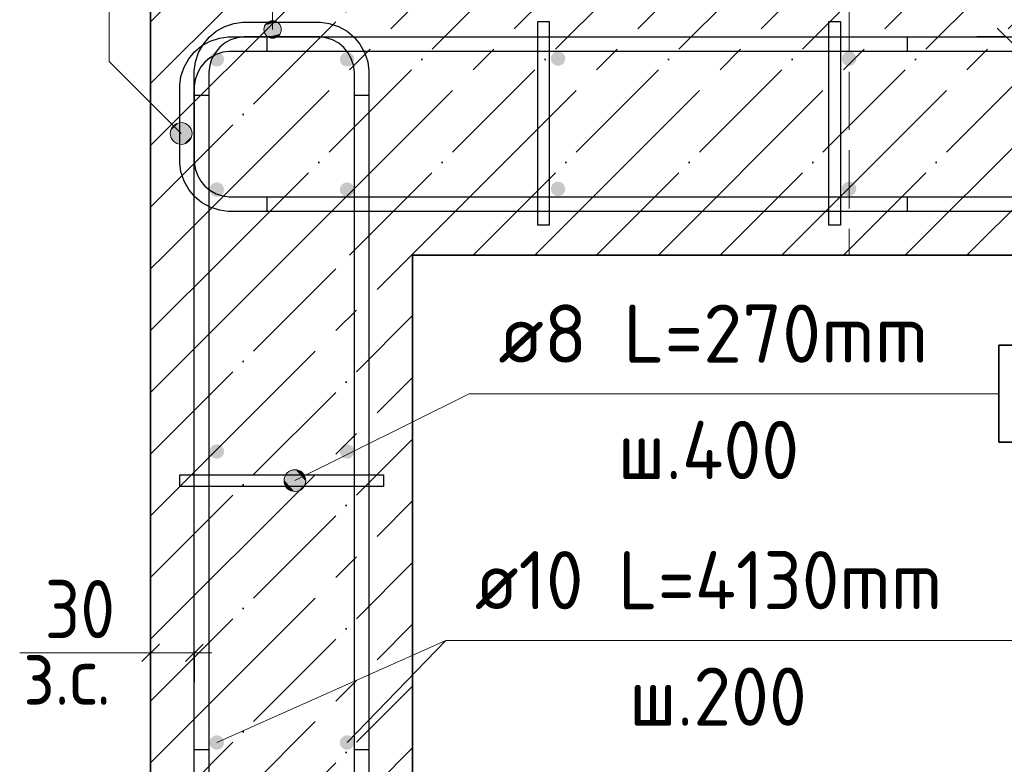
# Model space of a CAD drawing. Header units: millimetres. Extents: x -49773 to 2322955, y -3321 to 58485.
# Tile 218 of 256: x 931058 to 934442, y 32754 to 35312. Entities that reach past the tile are written whole.
import ezdxf

# ---------------------------------------------------------------- set-up
doc = ezdxf.new("R2010")
doc.units = ezdxf.units.MM
for name, pattern in [('______11', [500, 400, -50, 0, -50]), ('______2', [270, 200, -70]), ('______5', [1100, 800, -100, 100, -100])]:
    doc.linetypes.add(name, pattern=pattern)
for name, color, linetype, lineweight in [('Standard', 7, 'Continuous', 25), ('Арм.стержн. Арматура края', 96, 'Continuous', 35), ('Арм.стержн. вертикальными 1', 22, 'Continuous', 35), ('Арм.стержн.горизонт. 1', 180, 'Continuous', 35), ('Размерная линия_ общее_1', 7, 'Continuous', 13), ('Стена_ общее', 7, 'Continuous', 35)]:
    doc.layers.add(name, color=color, linetype=linetype, lineweight=lineweight)
doc.layers.add('Арм.стержн.Стяжки', color=7, linetype='Continuous', lineweight=35, true_color=0x501e0f)
doc.layers.add('Осевая линия_ общее', color=7, linetype='______5', lineweight=13, true_color=0xa0a0a0)
doc.styles.add('ISOCPEUR', font='txt')

msp = doc.modelspace()

# ---------------------------------------------------------------- hatches: boundary and pattern name
at = {"layer": 'Standard', "linetype": 'Continuous', "lineweight": 13, "transparency": 33554687}
for points in [[(931587, 34894.9), (931623, 34957.5), (931577.4, 34911.9)], [(931577.4, 34911.9), (931623, 34957.5), (931603.9, 34957.5)], [(931577.4, 34911.9), (931603.9, 34957.5), (931577.4, 34931)], [(931577.4, 34931), (931603.9, 34957.5), (931587, 34948)], [(931587, 34894.9), (931640, 34948), (931623, 34957.5)], [(931603.9, 34885.4), (931640, 34948), (931587, 34894.9)], [(931603.9, 34885.4), (931649.5, 34931), (931640, 34948)], [(931623, 34885.4), (931649.5, 34931), (931603.9, 34885.4)], [(931623, 34885.4), (931649.5, 34911.9), (931649.5, 34931)], [(931649.5, 34911.9), (931623, 34885.4), (931640, 34894.9)]]:
    msp.add_hatch(color=7, dxfattribs=at).paths.add_polyline_path(points)
at = {"layer": 'Арм.стержн. Арматура края', "linetype": 'Continuous', "lineweight": 13, "transparency": 33554687}
for points in [[(931953.3, 35293.5), (931901.7, 35293.5), (931897.5, 35278.5)], [(931953.3, 35293.5), (931897.5, 35278.5), (931957.5, 35278.5)], [(931942.5, 35304.3), (931912.5, 35304.3), (931901.7, 35293.5)], [(931942.5, 35304.3), (931901.7, 35293.5), (931953.3, 35293.5)], [(931912.5, 35304.3), (931942.5, 35304.3), (931927.5, 35308.5)], [(931957.5, 35278.5), (931897.5, 35278.5), (931901.7, 35263.5)], [(931957.5, 35278.5), (931901.7, 35263.5), (931953.3, 35263.5)], [(931953.3, 35263.5), (931901.7, 35263.5), (931912.5, 35252.7)], [(931953.3, 35263.5), (931912.5, 35252.7), (931942.5, 35252.7)], [(931942.5, 35252.7), (931912.5, 35252.7), (931927.5, 35248.5)]]:
    msp.add_hatch(color=7, dxfattribs=at).paths.add_polyline_path(points)
at = {"layer": 'Арм.стержн. вертикальными 1', "linetype": 'Continuous', "lineweight": 50, "transparency": 33554687}
for points in [[(931760.8, 35176.1), (931758.9, 35185.6), (931753.5, 35193.7), (931745.4, 35199.1), (931735.8, 35201.1), (931726.2, 35199.1), (931718.1, 35193.7), (931712.7, 35185.6), (931710.8, 35176.1), (931712.7, 35166.5), (931718.1, 35158.4), (931726.2, 35153), (931735.8, 35151.1), (931745.4, 35153), (931753.5, 35158.4), (931758.9, 35166.5)], [(932208.5, 35176.1), (932206.5, 35185.6), (932201.1, 35193.7), (932193, 35199.1), (932183.4, 35201.1), (932173.9, 35199.1), (932165.8, 35193.7), (932160.3, 35185.6), (932158.4, 35176.1), (932160.3, 35166.5), (932165.8, 35158.4), (932173.9, 35153), (932183.4, 35151.1), (932193, 35153), (932201.1, 35158.4), (932206.5, 35166.5)], [(932933.4, 35178.5), (932931.5, 35188.1), (932926.1, 35196.2), (932918, 35201.6), (932908.5, 35203.5), (932898.9, 35201.6), (932890.8, 35196.2), (932885.4, 35188.1), (932883.4, 35178.5), (932885.4, 35169), (932890.8, 35160.9), (932898.9, 35155.4), (932908.5, 35153.5), (932918, 35155.4), (932926.1, 35160.9), (932931.5, 35169)], [(933933.4, 35178.5), (933931.5, 35188.1), (933926.1, 35196.2), (933918, 35201.6), (933908.4, 35203.5), (933898.9, 35201.6), (933890.8, 35196.2), (933885.4, 35188.1), (933883.4, 35178.5), (933885.4, 35169), (933890.8, 35160.9), (933898.9, 35155.4), (933908.4, 35153.5), (933918, 35155.4), (933926.1, 35160.9), (933931.5, 35169)], [(931760.8, 34728.4), (931758.9, 34738), (931753.5, 34746.1), (931745.4, 34751.5), (931735.8, 34753.4), (931726.2, 34751.5), (931718.1, 34746.1), (931712.7, 34738), (931710.8, 34728.4), (931712.7, 34718.8), (931718.1, 34710.7), (931726.2, 34705.3), (931735.8, 34703.4), (931745.4, 34705.3), (931753.5, 34710.7), (931758.9, 34718.8)], [(932208.5, 34728.4), (932206.5, 34738), (932201.1, 34746.1), (932193, 34751.5), (932183.4, 34753.4), (932173.9, 34751.5), (932165.8, 34746.1), (932160.3, 34738), (932158.4, 34728.4), (932160.3, 34718.8), (932165.8, 34710.7), (932173.9, 34705.3), (932183.4, 34703.4), (932193, 34705.3), (932201.1, 34710.7), (932206.5, 34718.8)], [(932933.4, 34730.9), (932931.5, 34740.5), (932926.1, 34748.6), (932918, 34754), (932908.5, 34755.9), (932898.9, 34754), (932890.8, 34748.6), (932885.4, 34740.5), (932883.4, 34730.9), (932885.4, 34721.3), (932890.8, 34713.2), (932898.9, 34707.8), (932908.5, 34705.9), (932918, 34707.8), (932926.1, 34713.2), (932931.5, 34721.3)], [(933933.4, 34730.9), (933931.5, 34740.5), (933926.1, 34748.6), (933918, 34754), (933908.4, 34755.9), (933898.9, 34754), (933890.8, 34748.6), (933885.4, 34740.5), (933883.4, 34730.9), (933885.4, 34721.3), (933890.8, 34713.2), (933898.9, 34707.8), (933908.4, 34705.9), (933918, 34707.8), (933926.1, 34713.2), (933931.5, 34721.3)], [(931760.8, 33828.5), (931758.9, 33838.1), (931753.5, 33846.2), (931745.4, 33851.6), (931735.8, 33853.5), (931726.2, 33851.6), (931718.1, 33846.2), (931712.7, 33838.1), (931710.8, 33828.5), (931712.7, 33819), (931718.1, 33810.9), (931726.2, 33805.4), (931735.8, 33803.5), (931745.4, 33805.4), (931753.5, 33810.9), (931758.9, 33819)], [(932208.5, 33828.5), (932206.5, 33838.1), (932201.1, 33846.2), (932193, 33851.6), (932183.4, 33853.5), (932173.9, 33851.6), (932165.8, 33846.2), (932160.3, 33838.1), (932158.4, 33828.5), (932160.3, 33819), (932165.8, 33810.9), (932173.9, 33805.4), (932183.4, 33803.5), (932193, 33805.4), (932201.1, 33810.9), (932206.5, 33819)], [(931760.8, 32828.5), (931758.9, 32838.1), (931753.5, 32846.2), (931745.4, 32851.6), (931735.8, 32853.5), (931726.2, 32851.6), (931718.1, 32846.2), (931712.7, 32838.1), (931710.8, 32828.5), (931712.7, 32819), (931718.1, 32810.9), (931726.2, 32805.4), (931735.8, 32803.5), (931745.4, 32805.4), (931753.5, 32810.9), (931758.9, 32819)], [(932208.5, 32828.5), (932206.5, 32838.1), (932201.1, 32846.2), (932193, 32851.6), (932183.4, 32853.5), (932173.9, 32851.6), (932165.8, 32846.2), (932160.3, 32838.1), (932158.4, 32828.5), (932160.3, 32819), (932165.8, 32810.9), (932173.9, 32805.4), (932183.4, 32803.5), (932193, 32805.4), (932201.1, 32810.9), (932206.5, 32819)]]:
    msp.add_hatch(color=4, dxfattribs=at).paths.add_polyline_path(points)
at = {"layer": 'Арм.стержн.Стяжки', "linetype": 'Continuous', "lineweight": 13, "transparency": 33554687}
for points in [[(932001.8, 33691.3), (931973, 33749.1), (931966.9, 33731)], [(932020.9, 33695), (931987.4, 33762.1), (931973, 33749.1)], [(932020.9, 33695), (931973, 33749.1), (932001.8, 33691.3)], [(932035.3, 33708), (932006.5, 33765.8), (931987.4, 33762.1)], [(932035.3, 33708), (931987.4, 33762.1), (932020.9, 33695)], [(932041.4, 33726.2), (932024.7, 33759.7), (932006.5, 33765.8)], [(932041.4, 33726.2), (932006.5, 33765.8), (932035.3, 33708)], [(932024.7, 33759.7), (932041.4, 33726.2), (932037.7, 33745.3)], [(932001.8, 33691.3), (931966.9, 33731), (931983.6, 33697.4)], [(931983.6, 33697.4), (931966.9, 33731), (931970.6, 33711.8)]]:
    msp.add_hatch(color=7, dxfattribs=at).paths.add_polyline_path(points)

# ---------------------------------------------------------------- linework, layer by layer
at = {"layer": 'Standard', "color": 253, "linetype": '______11', "lineweight": 35, "true_color": 0xababab, "transparency": 33554687}
for p, q in [((931508.5, 35092.5), (931819.5, 35403.5)), ((931508.5, 34668.2), (932243.8, 35403.5)), ((931768, 34503.5), (932668, 35403.5)), ((932192.3, 34503.5), (933092.3, 35403.5)), ((932616.6, 34503.5), (933516.6, 35403.5)), ((933040.8, 34503.5), (933940.8, 35403.5)), ((933465.1, 34503.5), (934365.1, 35403.5)), ((933889.4, 34503.5), (934789.4, 35403.5)), ((934313.6, 34503.5), (935208.7, 35398.6)), ((931508.5, 33819.7), (932192.3, 34503.5)), ((931508.5, 34244), (931768, 34503.5)), ((931508.5, 33395.4), (932408.5, 34295.4)), ((931508.5, 32971.2), (932408.5, 33871.2)), ((931508.5, 32546.9), (932408.5, 33446.9)), ((931508.5, 32122.6), (932408.5, 33022.6))]:
    msp.add_line(p, q, dxfattribs=at)
at = {"layer": 'Standard', "color": 253, "linetype": '______5', "lineweight": 35, "true_color": 0xababab, "transparency": 33554687}
for p, q in [((931508.5, 35304.6), (931607.4, 35403.5)), ((931508.5, 34880.3), (932031.6, 35403.5)), ((931555.9, 34503.5), (932455.9, 35403.5)), ((931980.2, 34503.5), (932880.2, 35403.5)), ((932404.4, 34503.5), (933304.4, 35403.5)), ((932828.7, 34503.5), (933728.7, 35403.5)), ((933253, 34503.5), (934153, 35403.5)), ((933677.2, 34503.5), (934577.2, 35403.5)), ((934101.5, 34503.5), (935001.5, 35403.5)), ((931508.5, 33607.6), (932404.4, 34503.5)), ((931508.5, 34031.8), (931980.2, 34503.5)), ((931508.5, 34456.1), (931555.9, 34503.5)), ((931508.5, 33183.3), (932408.5, 34083.3)), ((931508.5, 32759), (932408.5, 33659)), ((931508.5, 32334.8), (932408.5, 33234.8)), ((931508.5, 31910.5), (932408.5, 32810.5))]:
    msp.add_line(p, q, dxfattribs=at)
at = {"layer": 'Standard', "color": 7, "linetype": 'Continuous', "lineweight": 35, "transparency": 33554687}
for p, q in [((931508.5, 35403.5), (931508.5, 34503.5)), ((931508.5, 34503.5), (931508.5, 31347.9)), ((932408.5, 34503.5), (935208.7, 34503.5)), ((932408.5, 31347.9), (932408.5, 34503.5))]:
    msp.add_line(p, q, dxfattribs=at)
at = {"layer": 'Standard', "color": 7, "linetype": 'Continuous', "lineweight": 13, "transparency": 33554687}
for p, q in [((931587, 34948), (931587, 34948)), ((931640, 34948), (931640, 34948)), ((931587, 34894.9), (931587, 34894.9)), ((931640, 34894.9), (931640, 34894.9)), ((931508.5, 33137.1), (931058.4, 33137.1))]:
    msp.add_line(p, q, dxfattribs=at)
msp.add_lwpolyline([(931613.5, 34921.4), (931366, 35168.9), (931366, 36107.1), (931927.5, 36107.1)], dxfattribs=at)
msp.add_circle((931613.5, 34921.4), 37.5, dxfattribs=at)
at = {"layer": 'Арм.стержн. Арматура края', "color": 7, "linetype": 'Continuous', "lineweight": 13, "transparency": 33554687}
for p, q in [((931927.5, 36107.1), (931927.5, 35278.5)), ((931927.5, 35308.5), (931927.5, 35308.5)), ((931897.5, 35278.5), (931897.5, 35278.5)), ((931957.5, 35278.5), (931957.5, 35278.5)), ((931927.5, 35248.5), (931927.5, 35248.5))]:
    msp.add_line(p, q, dxfattribs=at)
at = {"layer": 'Арм.стержн. Арматура края', "color": 4, "linetype": 'Continuous', "lineweight": 25, "transparency": 33554687}
for points in [[(931658.4, 32803.5), (931658.4, 35136.8), (931662.7, 35167.3), (931673.2, 35199.1), (931689.5, 35228.3), (931709.6, 35252.4), (931733.7, 35272.5), (931762.9, 35288.8), (931794.7, 35299.3), (931825.2, 35303.5), (932091.7, 35303.5), (932122.2, 35299.3), (932154, 35288.8), (932183.2, 35272.5), (932207.3, 35252.4), (932227.4, 35228.3), (932243.7, 35199.1), (932254.2, 35167.3), (932258.4, 35136.8), (932258.4, 32803.5), (932208.4, 32803.5), (932208.4, 35133.3), (932205.3, 35155.9), (932197.8, 35178.8), (932186, 35199.8), (932171.8, 35216.9), (932154.7, 35231.1), (932133.7, 35242.8), (932110.8, 35250.4), (932088.3, 35253.5), (931828.6, 35253.5), (931806, 35250.4), (931783.2, 35242.8), (931762.2, 35231.1), (931745.1, 35216.9), (931730.9, 35199.8), (931719.1, 35178.8), (931711.6, 35155.9), (931708.4, 35133.3), (931708.4, 32803.5), (931658.4, 32803.5)], [(931658.4, 32803.5), (931658.4, 35136.8), (931662.7, 35167.3), (931673.2, 35199.1), (931689.5, 35228.3), (931709.6, 35252.4), (931733.7, 35272.5), (931762.9, 35288.8), (931794.7, 35299.3), (931825.2, 35303.5), (932091.7, 35303.5), (932122.2, 35299.3), (932154, 35288.8), (932183.2, 35272.5), (932207.3, 35252.4), (932227.4, 35228.3), (932243.7, 35199.1), (932254.2, 35167.3), (932258.4, 35136.8), (932258.4, 32803.5), (932208.4, 32803.5), (932208.4, 35133.3), (932205.3, 35155.9), (932197.8, 35178.8), (932186, 35199.8), (932171.8, 35216.9), (932154.7, 35231.1), (932133.7, 35242.8), (932110.8, 35250.4), (932088.3, 35253.5), (931828.6, 35253.5), (931806, 35250.4), (931783.2, 35242.8), (931762.2, 35231.1), (931745.1, 35216.9), (931730.9, 35199.8), (931719.1, 35178.8), (931711.6, 35155.9), (931708.4, 35133.3), (931708.4, 32803.5), (931658.4, 32803.5)], [(931658.4, 32803.5), (931658.4, 35136.8), (931662.7, 35167.3), (931673.2, 35199.1), (931689.5, 35228.3), (931709.6, 35252.4), (931733.7, 35272.5), (931762.9, 35288.8), (931794.7, 35299.3), (931825.2, 35303.5), (932091.7, 35303.5), (932122.2, 35299.3), (932154, 35288.8), (932183.2, 35272.5), (932207.3, 35252.4), (932227.4, 35228.3), (932243.7, 35199.1), (932254.2, 35167.3), (932258.4, 35136.8), (932258.4, 32803.5), (932208.4, 32803.5), (932208.4, 35133.3), (932205.3, 35155.9), (932197.8, 35178.8), (932186, 35199.8), (932171.8, 35216.9), (932154.7, 35231.1), (932133.7, 35242.8), (932110.8, 35250.4), (932088.3, 35253.5), (931828.6, 35253.5), (931806, 35250.4), (931783.2, 35242.8), (931762.2, 35231.1), (931745.1, 35216.9), (931730.9, 35199.8), (931719.1, 35178.8), (931711.6, 35155.9), (931708.4, 35133.3), (931708.4, 32803.5), (931658.4, 32803.5)], [(931658.4, 32803.5), (931658.4, 35136.8), (931662.7, 35167.3), (931673.2, 35199.1), (931689.5, 35228.3), (931709.6, 35252.4), (931733.7, 35272.5), (931762.9, 35288.8), (931794.7, 35299.3), (931825.2, 35303.5), (932091.7, 35303.5), (932122.2, 35299.3), (932154, 35288.8), (932183.2, 35272.5), (932207.3, 35252.4), (932227.4, 35228.3), (932243.7, 35199.1), (932254.2, 35167.3), (932258.4, 35136.8), (932258.4, 32803.5), (932208.4, 32803.5), (932208.4, 35133.3), (932205.3, 35155.9), (932197.8, 35178.8), (932186, 35199.8), (932171.8, 35216.9), (932154.7, 35231.1), (932133.7, 35242.8), (932110.8, 35250.4), (932088.3, 35253.5), (931828.6, 35253.5), (931806, 35250.4), (931783.2, 35242.8), (931762.2, 35231.1), (931745.1, 35216.9), (931730.9, 35199.8), (931719.1, 35178.8), (931711.6, 35155.9), (931708.4, 35133.3), (931708.4, 32803.5), (931658.4, 32803.5)], [(931658.4, 32803.5), (931658.4, 35136.8), (931662.7, 35167.3), (931673.2, 35199.1), (931689.5, 35228.3), (931709.6, 35252.4), (931733.7, 35272.5), (931762.9, 35288.8), (931794.7, 35299.3), (931825.2, 35303.5), (932091.7, 35303.5), (932122.2, 35299.3), (932154, 35288.8), (932183.2, 35272.5), (932207.3, 35252.4), (932227.4, 35228.3), (932243.7, 35199.1), (932254.2, 35167.3), (932258.4, 35136.8), (932258.4, 32803.5), (932208.4, 32803.5), (932208.4, 35133.3), (932205.3, 35155.9), (932197.8, 35178.8), (932186, 35199.8), (932171.8, 35216.9), (932154.7, 35231.1), (932133.7, 35242.8), (932110.8, 35250.4), (932088.3, 35253.5), (931828.6, 35253.5), (931806, 35250.4), (931783.2, 35242.8), (931762.2, 35231.1), (931745.1, 35216.9), (931730.9, 35199.8), (931719.1, 35178.8), (931711.6, 35155.9), (931708.4, 35133.3), (931708.4, 32803.5), (931658.4, 32803.5)], [(931658.4, 32803.5), (931658.4, 35136.8), (931662.7, 35167.3), (931673.2, 35199.1), (931689.5, 35228.3), (931709.6, 35252.4), (931733.7, 35272.5), (931762.9, 35288.8), (931794.7, 35299.3), (931825.2, 35303.5), (932091.7, 35303.5), (932122.2, 35299.3), (932154, 35288.8), (932183.2, 35272.5), (932207.3, 35252.4), (932227.4, 35228.3), (932243.7, 35199.1), (932254.2, 35167.3), (932258.4, 35136.8), (932258.4, 32803.5), (932208.4, 32803.5), (932208.4, 35133.3), (932205.3, 35155.9), (932197.8, 35178.8), (932186, 35199.8), (932171.8, 35216.9), (932154.7, 35231.1), (932133.7, 35242.8), (932110.8, 35250.4), (932088.3, 35253.5), (931828.6, 35253.5), (931806, 35250.4), (931783.2, 35242.8), (931762.2, 35231.1), (931745.1, 35216.9), (931730.9, 35199.8), (931719.1, 35178.8), (931711.6, 35155.9), (931708.4, 35133.3), (931708.4, 32803.5), (931658.4, 32803.5)], [(931658.4, 32803.5), (931658.4, 35136.8), (931662.7, 35167.3), (931673.2, 35199.1), (931689.5, 35228.3), (931709.6, 35252.4), (931733.7, 35272.5), (931762.9, 35288.8), (931794.7, 35299.3), (931825.2, 35303.5), (932091.7, 35303.5), (932122.2, 35299.3), (932154, 35288.8), (932183.2, 35272.5), (932207.3, 35252.4), (932227.4, 35228.3), (932243.7, 35199.1), (932254.2, 35167.3), (932258.4, 35136.8), (932258.4, 32803.5), (932208.4, 32803.5), (932208.4, 35133.3), (932205.3, 35155.9), (932197.8, 35178.8), (932186, 35199.8), (932171.8, 35216.9), (932154.7, 35231.1), (932133.7, 35242.8), (932110.8, 35250.4), (932088.3, 35253.5), (931828.6, 35253.5), (931806, 35250.4), (931783.2, 35242.8), (931762.2, 35231.1), (931745.1, 35216.9), (931730.9, 35199.8), (931719.1, 35178.8), (931711.6, 35155.9), (931708.4, 35133.3), (931708.4, 32803.5), (931658.4, 32803.5)], [(931658.4, 32803.5), (931658.4, 35136.8), (931662.7, 35167.3), (931673.2, 35199.1), (931689.5, 35228.3), (931709.6, 35252.4), (931733.7, 35272.5), (931762.9, 35288.8), (931794.7, 35299.3), (931825.2, 35303.5), (932091.7, 35303.5), (932122.2, 35299.3), (932154, 35288.8), (932183.2, 35272.5), (932207.3, 35252.4), (932227.4, 35228.3), (932243.7, 35199.1), (932254.2, 35167.3), (932258.4, 35136.8), (932258.4, 32803.5), (932208.4, 32803.5), (932208.4, 35133.3), (932205.3, 35155.9), (932197.8, 35178.8), (932186, 35199.8), (932171.8, 35216.9), (932154.7, 35231.1), (932133.7, 35242.8), (932110.8, 35250.4), (932088.3, 35253.5), (931828.6, 35253.5), (931806, 35250.4), (931783.2, 35242.8), (931762.2, 35231.1), (931745.1, 35216.9), (931730.9, 35199.8), (931719.1, 35178.8), (931711.6, 35155.9), (931708.4, 35133.3), (931708.4, 32803.5), (931658.4, 32803.5)], [(931658.4, 32803.5), (931658.4, 35136.8), (931662.7, 35167.3), (931673.2, 35199.1), (931689.5, 35228.3), (931709.6, 35252.4), (931733.7, 35272.5), (931762.9, 35288.8), (931794.7, 35299.3), (931825.2, 35303.5), (932091.7, 35303.5), (932122.2, 35299.3), (932154, 35288.8), (932183.2, 35272.5), (932207.3, 35252.4), (932227.4, 35228.3), (932243.7, 35199.1), (932254.2, 35167.3), (932258.4, 35136.8), (932258.4, 32803.5), (932208.4, 32803.5), (932208.4, 35133.3), (932205.3, 35155.9), (932197.8, 35178.8), (932186, 35199.8), (932171.8, 35216.9), (932154.7, 35231.1), (932133.7, 35242.8), (932110.8, 35250.4), (932088.3, 35253.5), (931828.6, 35253.5), (931806, 35250.4), (931783.2, 35242.8), (931762.2, 35231.1), (931745.1, 35216.9), (931730.9, 35199.8), (931719.1, 35178.8), (931711.6, 35155.9), (931708.4, 35133.3), (931708.4, 32803.5), (931658.4, 32803.5)], [(931658.4, 32803.5), (931658.4, 35136.8), (931662.7, 35167.3), (931673.2, 35199.1), (931689.5, 35228.3), (931709.6, 35252.4), (931733.7, 35272.5), (931762.9, 35288.8), (931794.7, 35299.3), (931825.2, 35303.5), (932091.7, 35303.5), (932122.2, 35299.3), (932154, 35288.8), (932183.2, 35272.5), (932207.3, 35252.4), (932227.4, 35228.3), (932243.7, 35199.1), (932254.2, 35167.3), (932258.4, 35136.8), (932258.4, 32803.5), (932208.4, 32803.5), (932208.4, 35133.3), (932205.3, 35155.9), (932197.8, 35178.8), (932186, 35199.8), (932171.8, 35216.9), (932154.7, 35231.1), (932133.7, 35242.8), (932110.8, 35250.4), (932088.3, 35253.5), (931828.6, 35253.5), (931806, 35250.4), (931783.2, 35242.8), (931762.2, 35231.1), (931745.1, 35216.9), (931730.9, 35199.8), (931719.1, 35178.8), (931711.6, 35155.9), (931708.4, 35133.3), (931708.4, 32803.5), (931658.4, 32803.5)], [(931658.4, 32803.5), (931658.4, 35136.8), (931662.7, 35167.3), (931673.2, 35199.1), (931689.5, 35228.3), (931709.6, 35252.4), (931733.7, 35272.5), (931762.9, 35288.8), (931794.7, 35299.3), (931825.2, 35303.5), (932091.7, 35303.5), (932122.2, 35299.3), (932154, 35288.8), (932183.2, 35272.5), (932207.3, 35252.4), (932227.4, 35228.3), (932243.7, 35199.1), (932254.2, 35167.3), (932258.4, 35136.8), (932258.4, 32803.5), (932208.4, 32803.5), (932208.4, 35133.3), (932205.3, 35155.9), (932197.8, 35178.8), (932186, 35199.8), (932171.8, 35216.9), (932154.7, 35231.1), (932133.7, 35242.8), (932110.8, 35250.4), (932088.3, 35253.5), (931828.6, 35253.5), (931806, 35250.4), (931783.2, 35242.8), (931762.2, 35231.1), (931745.1, 35216.9), (931730.9, 35199.8), (931719.1, 35178.8), (931711.6, 35155.9), (931708.4, 35133.3), (931708.4, 32803.5), (931658.4, 32803.5)], [(931658.4, 32803.5), (931658.4, 35136.8), (931662.7, 35167.3), (931673.2, 35199.1), (931689.5, 35228.3), (931709.6, 35252.4), (931733.7, 35272.5), (931762.9, 35288.8), (931794.7, 35299.3), (931825.2, 35303.5), (932091.7, 35303.5), (932122.2, 35299.3), (932154, 35288.8), (932183.2, 35272.5), (932207.3, 35252.4), (932227.4, 35228.3), (932243.7, 35199.1), (932254.2, 35167.3), (932258.4, 35136.8), (932258.4, 32803.5), (932208.4, 32803.5), (932208.4, 35133.3), (932205.3, 35155.9), (932197.8, 35178.8), (932186, 35199.8), (932171.8, 35216.9), (932154.7, 35231.1), (932133.7, 35242.8), (932110.8, 35250.4), (932088.3, 35253.5), (931828.6, 35253.5), (931806, 35250.4), (931783.2, 35242.8), (931762.2, 35231.1), (931745.1, 35216.9), (931730.9, 35199.8), (931719.1, 35178.8), (931711.6, 35155.9), (931708.4, 35133.3), (931708.4, 32803.5), (931658.4, 32803.5)], [(931658.4, 32803.5), (931658.4, 35136.8), (931662.7, 35167.3), (931673.2, 35199.1), (931689.5, 35228.3), (931709.6, 35252.4), (931733.7, 35272.5), (931762.9, 35288.8), (931794.7, 35299.3), (931825.2, 35303.5), (932091.7, 35303.5), (932122.2, 35299.3), (932154, 35288.8), (932183.2, 35272.5), (932207.3, 35252.4), (932227.4, 35228.3), (932243.7, 35199.1), (932254.2, 35167.3), (932258.4, 35136.8), (932258.4, 32803.5), (932208.4, 32803.5), (932208.4, 35133.3), (932205.3, 35155.9), (932197.8, 35178.8), (932186, 35199.8), (932171.8, 35216.9), (932154.7, 35231.1), (932133.7, 35242.8), (932110.8, 35250.4), (932088.3, 35253.5), (931828.6, 35253.5), (931806, 35250.4), (931783.2, 35242.8), (931762.2, 35231.1), (931745.1, 35216.9), (931730.9, 35199.8), (931719.1, 35178.8), (931711.6, 35155.9), (931708.4, 35133.3), (931708.4, 32803.5), (931658.4, 32803.5)], [(934108.4, 35203.5), (931778.6, 35203.5), (931756, 35200.4), (931733.1, 35192.9), (931712.2, 35181.1), (931695.1, 35166.9), (931680.9, 35149.8), (931669.1, 35128.8), (931661.6, 35105.9), (931658.4, 35083.4), (931658.4, 34823.7), (931661.6, 34801.1), (931669.1, 34778.2), (931680.9, 34757.3), (931695.1, 34740.2), (931712.2, 34726), (931733.1, 34714.2), (931756, 34706.7), (931778.6, 34703.5), (934108.4, 34703.5), (934108.4, 34653.5), (931775.2, 34653.5), (931744.7, 34657.8), (931712.9, 34668.3), (931683.7, 34684.6), (931659.6, 34704.7), (931639.5, 34728.8), (931623.2, 34758), (931612.7, 34789.8), (931608.4, 34820.3), (931608.4, 35086.8), (931612.7, 35117.3), (931623.2, 35149.1), (931639.5, 35178.3), (931659.6, 35202.4), (931683.7, 35222.5), (931712.9, 35238.8), (931744.7, 35249.3), (931775.2, 35253.5), (934108.4, 35253.5), (934108.4, 35203.5)], [(934108.4, 35203.5), (931778.6, 35203.5), (931756, 35200.4), (931733.1, 35192.9), (931712.2, 35181.1), (931695.1, 35166.9), (931680.9, 35149.8), (931669.1, 35128.8), (931661.6, 35105.9), (931658.4, 35083.4), (931658.4, 34823.7), (931661.6, 34801.1), (931669.1, 34778.2), (931680.9, 34757.3), (931695.1, 34740.2), (931712.2, 34726), (931733.1, 34714.2), (931756, 34706.7), (931778.6, 34703.5), (934108.4, 34703.5), (934108.4, 34653.5), (931775.2, 34653.5), (931744.7, 34657.8), (931712.9, 34668.3), (931683.7, 34684.6), (931659.6, 34704.7), (931639.5, 34728.8), (931623.2, 34758), (931612.7, 34789.8), (931608.4, 34820.3), (931608.4, 35086.8), (931612.7, 35117.3), (931623.2, 35149.1), (931639.5, 35178.3), (931659.6, 35202.4), (931683.7, 35222.5), (931712.9, 35238.8), (931744.7, 35249.3), (931775.2, 35253.5), (934108.4, 35253.5), (934108.4, 35203.5)], [(934108.4, 35203.5), (931778.6, 35203.5), (931756, 35200.4), (931733.1, 35192.9), (931712.2, 35181.1), (931695.1, 35166.9), (931680.9, 35149.8), (931669.1, 35128.8), (931661.6, 35105.9), (931658.4, 35083.4), (931658.4, 34823.7), (931661.6, 34801.1), (931669.1, 34778.2), (931680.9, 34757.3), (931695.1, 34740.2), (931712.2, 34726), (931733.1, 34714.2), (931756, 34706.7), (931778.6, 34703.5), (934108.4, 34703.5), (934108.4, 34653.5), (931775.2, 34653.5), (931744.7, 34657.8), (931712.9, 34668.3), (931683.7, 34684.6), (931659.6, 34704.7), (931639.5, 34728.8), (931623.2, 34758), (931612.7, 34789.8), (931608.4, 34820.3), (931608.4, 35086.8), (931612.7, 35117.3), (931623.2, 35149.1), (931639.5, 35178.3), (931659.6, 35202.4), (931683.7, 35222.5), (931712.9, 35238.8), (931744.7, 35249.3), (931775.2, 35253.5), (934108.4, 35253.5), (934108.4, 35203.5)], [(934108.4, 35203.5), (931778.6, 35203.5), (931756, 35200.4), (931733.1, 35192.9), (931712.2, 35181.1), (931695.1, 35166.9), (931680.9, 35149.8), (931669.1, 35128.8), (931661.6, 35105.9), (931658.4, 35083.4), (931658.4, 34823.7), (931661.6, 34801.1), (931669.1, 34778.2), (931680.9, 34757.3), (931695.1, 34740.2), (931712.2, 34726), (931733.1, 34714.2), (931756, 34706.7), (931778.6, 34703.5), (934108.4, 34703.5), (934108.4, 34653.5), (931775.2, 34653.5), (931744.7, 34657.8), (931712.9, 34668.3), (931683.7, 34684.6), (931659.6, 34704.7), (931639.5, 34728.8), (931623.2, 34758), (931612.7, 34789.8), (931608.4, 34820.3), (931608.4, 35086.8), (931612.7, 35117.3), (931623.2, 35149.1), (931639.5, 35178.3), (931659.6, 35202.4), (931683.7, 35222.5), (931712.9, 35238.8), (931744.7, 35249.3), (931775.2, 35253.5), (934108.4, 35253.5), (934108.4, 35203.5)], [(934108.4, 35203.5), (931778.6, 35203.5), (931756, 35200.4), (931733.1, 35192.9), (931712.2, 35181.1), (931695.1, 35166.9), (931680.9, 35149.8), (931669.1, 35128.8), (931661.6, 35105.9), (931658.4, 35083.4), (931658.4, 34823.7), (931661.6, 34801.1), (931669.1, 34778.2), (931680.9, 34757.3), (931695.1, 34740.2), (931712.2, 34726), (931733.1, 34714.2), (931756, 34706.7), (931778.6, 34703.5), (934108.4, 34703.5), (934108.4, 34653.5), (931775.2, 34653.5), (931744.7, 34657.8), (931712.9, 34668.3), (931683.7, 34684.6), (931659.6, 34704.7), (931639.5, 34728.8), (931623.2, 34758), (931612.7, 34789.8), (931608.4, 34820.3), (931608.4, 35086.8), (931612.7, 35117.3), (931623.2, 35149.1), (931639.5, 35178.3), (931659.6, 35202.4), (931683.7, 35222.5), (931712.9, 35238.8), (931744.7, 35249.3), (931775.2, 35253.5), (934108.4, 35253.5), (934108.4, 35203.5)], [(934108.4, 35203.5), (931778.6, 35203.5), (931756, 35200.4), (931733.1, 35192.9), (931712.2, 35181.1), (931695.1, 35166.9), (931680.9, 35149.8), (931669.1, 35128.8), (931661.6, 35105.9), (931658.4, 35083.4), (931658.4, 34823.7), (931661.6, 34801.1), (931669.1, 34778.2), (931680.9, 34757.3), (931695.1, 34740.2), (931712.2, 34726), (931733.1, 34714.2), (931756, 34706.7), (931778.6, 34703.5), (934108.4, 34703.5), (934108.4, 34653.5), (931775.2, 34653.5), (931744.7, 34657.8), (931712.9, 34668.3), (931683.7, 34684.6), (931659.6, 34704.7), (931639.5, 34728.8), (931623.2, 34758), (931612.7, 34789.8), (931608.4, 34820.3), (931608.4, 35086.8), (931612.7, 35117.3), (931623.2, 35149.1), (931639.5, 35178.3), (931659.6, 35202.4), (931683.7, 35222.5), (931712.9, 35238.8), (931744.7, 35249.3), (931775.2, 35253.5), (934108.4, 35253.5), (934108.4, 35203.5)], [(934108.4, 35203.5), (931778.6, 35203.5), (931756, 35200.4), (931733.1, 35192.9), (931712.2, 35181.1), (931695.1, 35166.9), (931680.9, 35149.8), (931669.1, 35128.8), (931661.6, 35105.9), (931658.4, 35083.4), (931658.4, 34823.7), (931661.6, 34801.1), (931669.1, 34778.2), (931680.9, 34757.3), (931695.1, 34740.2), (931712.2, 34726), (931733.1, 34714.2), (931756, 34706.7), (931778.6, 34703.5), (934108.4, 34703.5), (934108.4, 34653.5), (931775.2, 34653.5), (931744.7, 34657.8), (931712.9, 34668.3), (931683.7, 34684.6), (931659.6, 34704.7), (931639.5, 34728.8), (931623.2, 34758), (931612.7, 34789.8), (931608.4, 34820.3), (931608.4, 35086.8), (931612.7, 35117.3), (931623.2, 35149.1), (931639.5, 35178.3), (931659.6, 35202.4), (931683.7, 35222.5), (931712.9, 35238.8), (931744.7, 35249.3), (931775.2, 35253.5), (934108.4, 35253.5), (934108.4, 35203.5)], [(934108.4, 35203.5), (931778.6, 35203.5), (931756, 35200.4), (931733.1, 35192.9), (931712.2, 35181.1), (931695.1, 35166.9), (931680.9, 35149.8), (931669.1, 35128.8), (931661.6, 35105.9), (931658.4, 35083.4), (931658.4, 34823.7), (931661.6, 34801.1), (931669.1, 34778.2), (931680.9, 34757.3), (931695.1, 34740.2), (931712.2, 34726), (931733.1, 34714.2), (931756, 34706.7), (931778.6, 34703.5), (934108.4, 34703.5), (934108.4, 34653.5), (931775.2, 34653.5), (931744.7, 34657.8), (931712.9, 34668.3), (931683.7, 34684.6), (931659.6, 34704.7), (931639.5, 34728.8), (931623.2, 34758), (931612.7, 34789.8), (931608.4, 34820.3), (931608.4, 35086.8), (931612.7, 35117.3), (931623.2, 35149.1), (931639.5, 35178.3), (931659.6, 35202.4), (931683.7, 35222.5), (931712.9, 35238.8), (931744.7, 35249.3), (931775.2, 35253.5), (934108.4, 35253.5), (934108.4, 35203.5)], [(934108.4, 35203.5), (931778.6, 35203.5), (931756, 35200.4), (931733.1, 35192.9), (931712.2, 35181.1), (931695.1, 35166.9), (931680.9, 35149.8), (931669.1, 35128.8), (931661.6, 35105.9), (931658.4, 35083.4), (931658.4, 34823.7), (931661.6, 34801.1), (931669.1, 34778.2), (931680.9, 34757.3), (931695.1, 34740.2), (931712.2, 34726), (931733.1, 34714.2), (931756, 34706.7), (931778.6, 34703.5), (934108.4, 34703.5), (934108.4, 34653.5), (931775.2, 34653.5), (931744.7, 34657.8), (931712.9, 34668.3), (931683.7, 34684.6), (931659.6, 34704.7), (931639.5, 34728.8), (931623.2, 34758), (931612.7, 34789.8), (931608.4, 34820.3), (931608.4, 35086.8), (931612.7, 35117.3), (931623.2, 35149.1), (931639.5, 35178.3), (931659.6, 35202.4), (931683.7, 35222.5), (931712.9, 35238.8), (931744.7, 35249.3), (931775.2, 35253.5), (934108.4, 35253.5), (934108.4, 35203.5)], [(934108.4, 35203.5), (931778.6, 35203.5), (931756, 35200.4), (931733.1, 35192.9), (931712.2, 35181.1), (931695.1, 35166.9), (931680.9, 35149.8), (931669.1, 35128.8), (931661.6, 35105.9), (931658.4, 35083.4), (931658.4, 34823.7), (931661.6, 34801.1), (931669.1, 34778.2), (931680.9, 34757.3), (931695.1, 34740.2), (931712.2, 34726), (931733.1, 34714.2), (931756, 34706.7), (931778.6, 34703.5), (934108.4, 34703.5), (934108.4, 34653.5), (931775.2, 34653.5), (931744.7, 34657.8), (931712.9, 34668.3), (931683.7, 34684.6), (931659.6, 34704.7), (931639.5, 34728.8), (931623.2, 34758), (931612.7, 34789.8), (931608.4, 34820.3), (931608.4, 35086.8), (931612.7, 35117.3), (931623.2, 35149.1), (931639.5, 35178.3), (931659.6, 35202.4), (931683.7, 35222.5), (931712.9, 35238.8), (931744.7, 35249.3), (931775.2, 35253.5), (934108.4, 35253.5), (934108.4, 35203.5)], [(934108.4, 35203.5), (931778.6, 35203.5), (931756, 35200.4), (931733.1, 35192.9), (931712.2, 35181.1), (931695.1, 35166.9), (931680.9, 35149.8), (931669.1, 35128.8), (931661.6, 35105.9), (931658.4, 35083.4), (931658.4, 34823.7), (931661.6, 34801.1), (931669.1, 34778.2), (931680.9, 34757.3), (931695.1, 34740.2), (931712.2, 34726), (931733.1, 34714.2), (931756, 34706.7), (931778.6, 34703.5), (934108.4, 34703.5), (934108.4, 34653.5), (931775.2, 34653.5), (931744.7, 34657.8), (931712.9, 34668.3), (931683.7, 34684.6), (931659.6, 34704.7), (931639.5, 34728.8), (931623.2, 34758), (931612.7, 34789.8), (931608.4, 34820.3), (931608.4, 35086.8), (931612.7, 35117.3), (931623.2, 35149.1), (931639.5, 35178.3), (931659.6, 35202.4), (931683.7, 35222.5), (931712.9, 35238.8), (931744.7, 35249.3), (931775.2, 35253.5), (934108.4, 35253.5), (934108.4, 35203.5)], [(934108.4, 35203.5), (931778.6, 35203.5), (931756, 35200.4), (931733.1, 35192.9), (931712.2, 35181.1), (931695.1, 35166.9), (931680.9, 35149.8), (931669.1, 35128.8), (931661.6, 35105.9), (931658.4, 35083.4), (931658.4, 34823.7), (931661.6, 34801.1), (931669.1, 34778.2), (931680.9, 34757.3), (931695.1, 34740.2), (931712.2, 34726), (931733.1, 34714.2), (931756, 34706.7), (931778.6, 34703.5), (934108.4, 34703.5), (934108.4, 34653.5), (931775.2, 34653.5), (931744.7, 34657.8), (931712.9, 34668.3), (931683.7, 34684.6), (931659.6, 34704.7), (931639.5, 34728.8), (931623.2, 34758), (931612.7, 34789.8), (931608.4, 34820.3), (931608.4, 35086.8), (931612.7, 35117.3), (931623.2, 35149.1), (931639.5, 35178.3), (931659.6, 35202.4), (931683.7, 35222.5), (931712.9, 35238.8), (931744.7, 35249.3), (931775.2, 35253.5), (934108.4, 35253.5), (934108.4, 35203.5)], [(934108.4, 35203.5), (931778.6, 35203.5), (931756, 35200.4), (931733.1, 35192.9), (931712.2, 35181.1), (931695.1, 35166.9), (931680.9, 35149.8), (931669.1, 35128.8), (931661.6, 35105.9), (931658.4, 35083.4), (931658.4, 34823.7), (931661.6, 34801.1), (931669.1, 34778.2), (931680.9, 34757.3), (931695.1, 34740.2), (931712.2, 34726), (931733.1, 34714.2), (931756, 34706.7), (931778.6, 34703.5), (934108.4, 34703.5), (934108.4, 34653.5), (931775.2, 34653.5), (931744.7, 34657.8), (931712.9, 34668.3), (931683.7, 34684.6), (931659.6, 34704.7), (931639.5, 34728.8), (931623.2, 34758), (931612.7, 34789.8), (931608.4, 34820.3), (931608.4, 35086.8), (931612.7, 35117.3), (931623.2, 35149.1), (931639.5, 35178.3), (931659.6, 35202.4), (931683.7, 35222.5), (931712.9, 35238.8), (931744.7, 35249.3), (931775.2, 35253.5), (934108.4, 35253.5), (934108.4, 35203.5)]]:
    msp.add_lwpolyline(points, dxfattribs=at)
at = {"layer": 'Арм.стержн. Арматура края', "color": 7, "linetype": 'Continuous', "lineweight": 13, "transparency": 33554687}
msp.add_circle((931927.5, 35278.5), 30, dxfattribs=at)
at = {"layer": 'Арм.стержн. вертикальными 1', "color": 7, "linetype": 'Continuous', "lineweight": 13, "transparency": 33554687}
for q in [(931735.8, 32828.5), (934562.5, 33179.7)]:
    msp.add_line((932522.5, 33179.7), q, dxfattribs=at)
at = {"layer": 'Арм.стержн.горизонт. 1', "color": 4, "linetype": 'Continuous', "lineweight": 25, "transparency": 33554687}
for points in [[(935233.7, 35203.5), (931908.5, 35203.5), (931908.5, 35253.5), (935233.7, 35253.5), (935233.7, 35203.5)], [(935233.7, 35203.5), (931908.5, 35203.5), (931908.5, 35253.5), (935233.7, 35253.5), (935233.7, 35203.5)], [(935233.7, 35203.5), (931908.5, 35203.5), (931908.5, 35253.5), (935233.7, 35253.5), (935233.7, 35203.5)], [(935233.7, 35203.5), (931908.5, 35203.5), (931908.5, 35253.5), (935233.7, 35253.5), (935233.7, 35203.5)], [(935233.7, 35203.5), (931908.5, 35203.5), (931908.5, 35253.5), (935233.7, 35253.5), (935233.7, 35203.5)], [(935233.7, 35203.5), (931908.5, 35203.5), (931908.5, 35253.5), (935233.7, 35253.5), (935233.7, 35203.5)], [(935233.7, 35203.5), (931908.5, 35203.5), (931908.5, 35253.5), (935233.7, 35253.5), (935233.7, 35203.5)], [(935233.7, 35203.5), (931908.5, 35203.5), (931908.5, 35253.5), (935233.7, 35253.5), (935233.7, 35203.5)], [(935233.7, 35203.5), (931908.5, 35203.5), (931908.5, 35253.5), (935233.7, 35253.5), (935233.7, 35203.5)], [(935233.7, 35203.5), (931908.5, 35203.5), (931908.5, 35253.5), (935233.7, 35253.5), (935233.7, 35203.5)], [(935233.7, 35203.5), (931908.5, 35203.5), (931908.5, 35253.5), (935233.7, 35253.5), (935233.7, 35203.5)], [(935233.7, 35203.5), (931908.5, 35203.5), (931908.5, 35253.5), (935233.7, 35253.5), (935233.7, 35203.5)], [(935233.7, 35203.5), (931908.5, 35203.5), (931908.5, 35253.5), (935233.7, 35253.5), (935233.7, 35203.5)], [(931658.4, 31322.9), (931658.4, 35053.5), (931708.4, 35053.5), (931708.4, 31322.9), (931658.4, 31322.9)], [(931658.4, 31322.9), (931658.4, 35053.5), (931708.4, 35053.5), (931708.4, 31322.9), (931658.4, 31322.9)], [(931658.4, 31322.9), (931658.4, 35053.5), (931708.4, 35053.5), (931708.4, 31322.9), (931658.4, 31322.9)], [(931658.4, 31322.9), (931658.4, 35053.5), (931708.4, 35053.5), (931708.4, 31322.9), (931658.4, 31322.9)], [(931658.4, 31322.9), (931658.4, 35053.5), (931708.4, 35053.5), (931708.4, 31322.9), (931658.4, 31322.9)], [(931658.4, 31322.9), (931658.4, 35053.5), (931708.4, 35053.5), (931708.4, 31322.9), (931658.4, 31322.9)], [(931658.4, 31322.9), (931658.4, 35053.5), (931708.4, 35053.5), (931708.4, 31322.9), (931658.4, 31322.9)], [(931658.4, 31322.9), (931658.4, 35053.5), (931708.4, 35053.5), (931708.4, 31322.9), (931658.4, 31322.9)], [(931658.4, 31322.9), (931658.4, 35053.5), (931708.4, 35053.5), (931708.4, 31322.9), (931658.4, 31322.9)], [(931658.4, 31322.9), (931658.4, 35053.5), (931708.4, 35053.5), (931708.4, 31322.9), (931658.4, 31322.9)], [(931658.4, 31322.9), (931658.4, 35053.5), (931708.4, 35053.5), (931708.4, 31322.9), (931658.4, 31322.9)], [(931658.4, 31322.9), (931658.4, 35053.5), (931708.4, 35053.5), (931708.4, 31322.9), (931658.4, 31322.9)], [(931658.4, 31322.9), (931658.4, 35053.5), (931708.4, 35053.5), (931708.4, 31322.9), (931658.4, 31322.9)], [(932208.5, 31322.9), (932208.5, 35053.5), (932258.4, 35053.5), (932258.4, 31322.9), (932208.5, 31322.9)], [(932208.5, 31322.9), (932208.5, 35053.5), (932258.4, 35053.5), (932258.4, 31322.9), (932208.5, 31322.9)], [(932208.5, 31322.9), (932208.5, 35053.5), (932258.4, 35053.5), (932258.4, 31322.9), (932208.5, 31322.9)], [(932208.5, 31322.9), (932208.5, 35053.5), (932258.4, 35053.5), (932258.4, 31322.9), (932208.5, 31322.9)], [(932208.5, 31322.9), (932208.5, 35053.5), (932258.4, 35053.5), (932258.4, 31322.9), (932208.5, 31322.9)], [(932208.5, 31322.9), (932208.5, 35053.5), (932258.4, 35053.5), (932258.4, 31322.9), (932208.5, 31322.9)], [(932208.5, 31322.9), (932208.5, 35053.5), (932258.4, 35053.5), (932258.4, 31322.9), (932208.5, 31322.9)], [(932208.5, 31322.9), (932208.5, 35053.5), (932258.4, 35053.5), (932258.4, 31322.9), (932208.5, 31322.9)], [(932208.5, 31322.9), (932208.5, 35053.5), (932258.4, 35053.5), (932258.4, 31322.9), (932208.5, 31322.9)], [(932208.5, 31322.9), (932208.5, 35053.5), (932258.4, 35053.5), (932258.4, 31322.9), (932208.5, 31322.9)], [(932208.5, 31322.9), (932208.5, 35053.5), (932258.4, 35053.5), (932258.4, 31322.9), (932208.5, 31322.9)], [(932208.5, 31322.9), (932208.5, 35053.5), (932258.4, 35053.5), (932258.4, 31322.9), (932208.5, 31322.9)], [(932208.5, 31322.9), (932208.5, 35053.5), (932258.4, 35053.5), (932258.4, 31322.9), (932208.5, 31322.9)], [(935233.7, 34653.5), (931908.5, 34653.5), (931908.5, 34703.5), (935233.7, 34703.5), (935233.7, 34653.5)], [(935233.7, 34653.5), (931908.5, 34653.5), (931908.5, 34703.5), (935233.7, 34703.5), (935233.7, 34653.5)], [(935233.7, 34653.5), (931908.5, 34653.5), (931908.5, 34703.5), (935233.7, 34703.5), (935233.7, 34653.5)], [(935233.7, 34653.5), (931908.5, 34653.5), (931908.5, 34703.5), (935233.7, 34703.5), (935233.7, 34653.5)], [(935233.7, 34653.5), (931908.5, 34653.5), (931908.5, 34703.5), (935233.7, 34703.5), (935233.7, 34653.5)], [(935233.7, 34653.5), (931908.5, 34653.5), (931908.5, 34703.5), (935233.7, 34703.5), (935233.7, 34653.5)], [(935233.7, 34653.5), (931908.5, 34653.5), (931908.5, 34703.5), (935233.7, 34703.5), (935233.7, 34653.5)], [(935233.7, 34653.5), (931908.5, 34653.5), (931908.5, 34703.5), (935233.7, 34703.5), (935233.7, 34653.5)], [(935233.7, 34653.5), (931908.5, 34653.5), (931908.5, 34703.5), (935233.7, 34703.5), (935233.7, 34653.5)], [(935233.7, 34653.5), (931908.5, 34653.5), (931908.5, 34703.5), (935233.7, 34703.5), (935233.7, 34653.5)], [(935233.7, 34653.5), (931908.5, 34653.5), (931908.5, 34703.5), (935233.7, 34703.5), (935233.7, 34653.5)], [(935233.7, 34653.5), (931908.5, 34653.5), (931908.5, 34703.5), (935233.7, 34703.5), (935233.7, 34653.5)], [(935233.7, 34653.5), (931908.5, 34653.5), (931908.5, 34703.5), (935233.7, 34703.5), (935233.7, 34653.5)]]:
    msp.add_lwpolyline(points, dxfattribs=at)
at = {"layer": 'Арм.стержн.Стяжки', "color": 7, "linetype": 'Continuous', "lineweight": 13, "transparency": 33554687}
for p, q in [((932603.3, 34027), (932004.2, 33728.5)), ((932603.3, 34027), (934423.3, 34027)), ((931987.4, 33762.1), (931987.4, 33762.1)), ((932037.7, 33745.3), (932037.7, 33745.3)), ((931970.6, 33711.8), (931970.6, 33711.8)), ((932020.9, 33695), (932020.9, 33695))]:
    msp.add_line(p, q, dxfattribs=at)
at = {"layer": 'Арм.стержн.Стяжки', "color": 40, "linetype": 'Continuous', "lineweight": 25, "transparency": 33554687}
for points in [[(932838.4, 34605.9), (932838.4, 35305.9), (932878.4, 35305.9), (932878.4, 34605.9), (932838.4, 34605.9)], [(932838.4, 34605.9), (932838.4, 35305.9), (932878.4, 35305.9), (932878.4, 34605.9), (932838.4, 34605.9)], [(932838.4, 34605.9), (932838.4, 35305.9), (932878.4, 35305.9), (932878.4, 34605.9), (932838.4, 34605.9)], [(932838.4, 34605.9), (932838.4, 35305.9), (932878.4, 35305.9), (932878.4, 34605.9), (932838.4, 34605.9)], [(932838.4, 34605.9), (932838.4, 35305.9), (932878.4, 35305.9), (932878.4, 34605.9), (932838.4, 34605.9)], [(932838.4, 34605.9), (932838.4, 35305.9), (932878.4, 35305.9), (932878.4, 34605.9), (932838.4, 34605.9)], [(933838.4, 34605.9), (933838.4, 35305.9), (933878.4, 35305.9), (933878.4, 34605.9), (933838.4, 34605.9)], [(933838.4, 34605.9), (933838.4, 35305.9), (933878.4, 35305.9), (933878.4, 34605.9), (933838.4, 34605.9)], [(933838.4, 34605.9), (933838.4, 35305.9), (933878.4, 35305.9), (933878.4, 34605.9), (933838.4, 34605.9)], [(933838.4, 34605.9), (933838.4, 35305.9), (933878.4, 35305.9), (933878.4, 34605.9), (933838.4, 34605.9)], [(933838.4, 34605.9), (933838.4, 35305.9), (933878.4, 35305.9), (933878.4, 34605.9), (933838.4, 34605.9)], [(933838.4, 34605.9), (933838.4, 35305.9), (933878.4, 35305.9), (933878.4, 34605.9), (933838.4, 34605.9)], [(932308.6, 33708.6), (931608.6, 33708.6), (931608.6, 33748.6), (932308.6, 33748.6), (932308.6, 33708.6)], [(932308.6, 33708.6), (931608.6, 33708.6), (931608.6, 33748.6), (932308.6, 33748.6), (932308.6, 33708.6)], [(932308.6, 33708.6), (931608.6, 33708.6), (931608.6, 33748.6), (932308.6, 33748.6), (932308.6, 33708.6)], [(932308.6, 33708.6), (931608.6, 33708.6), (931608.6, 33748.6), (932308.6, 33748.6), (932308.6, 33708.6)], [(932308.6, 33708.6), (931608.6, 33708.6), (931608.6, 33748.6), (932308.6, 33748.6), (932308.6, 33708.6)], [(932308.6, 33708.6), (931608.6, 33708.6), (931608.6, 33748.6), (932308.6, 33748.6), (932308.6, 33708.6)]]:
    msp.add_lwpolyline(points, dxfattribs=at)
at = {"layer": 'Арм.стержн.Стяжки', "color": 7, "linetype": 'Continuous', "lineweight": 35, "transparency": 33554687}
msp.add_lwpolyline([(934423.3, 33860.4), (934630, 33860.4), (934630, 34193.7), (934423.3, 34193.7), (934423.3, 33860.4)], dxfattribs=at)
at = {"layer": 'Арм.стержн.Стяжки', "color": 7, "linetype": 'Continuous', "lineweight": 13, "transparency": 33554687}
msp.add_circle((932004.2, 33728.5), 37.5, dxfattribs=at)
at = {"layer": 'Осевая линия_ общее', "color": 7, "linetype": 'Continuous', "lineweight": 13, "transparency": 33554687}
msp.add_line((932183.4, 32828.5), (932522.5, 33179.7), dxfattribs=at)
at = {"layer": 'Размерная линия_ общее_1', "color": 7, "linetype": 'Continuous', "lineweight": 25, "transparency": 33554687}
for p, q in [((934477.9, 35223.6), (934417.8, 35283.5)), ((931538.4, 33167.1), (931478.4, 33107.1)), ((931688.4, 33167.1), (931628.4, 33107.1))]:
    msp.add_line(p, q, dxfattribs=at)
at = {"layer": 'Размерная линия_ общее_1', "color": 253, "linetype": 'Continuous', "lineweight": -3, "true_color": 0xa0a0a0, "transparency": 33554687}
for p, q in [((934447.9, 35253.5), (934347.9, 35253.5)), ((931508.5, 33137.1), (931508.5, 33237.1)), ((931658.4, 33137.1), (931658.4, 33237.1)), ((931508.5, 33137.1), (931508.5, 33037.1)), ((931658.4, 33137.1), (931658.4, 33037.1))]:
    msp.add_line(p, q, dxfattribs=at)
at = {"layer": 'Размерная линия_ общее_1', "color": 7, "linetype": 'Continuous', "lineweight": 13, "transparency": 33554687}
for p, q in [((931508.5, 33137.1), (931448.4, 33137.1)), ((931658.4, 33137.1), (931508.5, 33137.1)), ((931658.4, 33137.1), (931718.4, 33137.1))]:
    msp.add_line(p, q, dxfattribs=at)
at = {"layer": 'Стена_ общее', "color": 253, "linetype": '______2', "lineweight": 18, "true_color": 0xababab, "transparency": 33554687}
msp.add_line((933908.4, 35403.5), (933908.4, 34503.5), dxfattribs=at)

# ---------------------------------------------------------------- texts
at = {"layer": 'Арм.стержн. вертикальными 1', "color": 7, "linetype": 'Continuous', "lineweight": 25, "transparency": 33554687, "char_height": 200, "attachment_point": 7, "style": 'ISOCPEUR'}
for s, insert, width in [('\\W0.94;ø10 L=4130mm ', (932622.5, 33286.4), 1933.168), ('\\W0.95;ш.200 ', (933152.5, 32886.4), 874.662)]:
    msp.add_mtext(s, dxfattribs=dict(at, insert=insert, width=width))
at = {"layer": 'Арм.стержн.Стяжки', "color": 7, "linetype": 'Continuous', "lineweight": 25, "transparency": 33554687, "char_height": 200, "attachment_point": 7, "style": 'ISOCPEUR'}
for s, insert, width in [('\\W0.98;ø8 L=270mm ', (932703.3, 34133.7), 1716.841), ('\\W0.95;ш.400 ', (933113.3, 33733.7), 894.821)]:
    msp.add_mtext(s, dxfattribs=dict(at, insert=insert, width=width))
at = {"layer": 'Размерная линия_ общее_1', "color": 7, "linetype": 'Continuous', "lineweight": 18, "transparency": 33554687, "char_height": 200, "attachment_point": 7, "style": 'ISOCPEUR'}
for s, insert, width in [('\\W0.87;30', (931144.4, 33187.1), 367.218), ('\\W0.90;з.с.', (931070.5, 32958.4), 459.949)]:
    msp.add_mtext(s, dxfattribs=dict(at, insert=insert, width=width))

doc.saveas('drawing.dxf')
